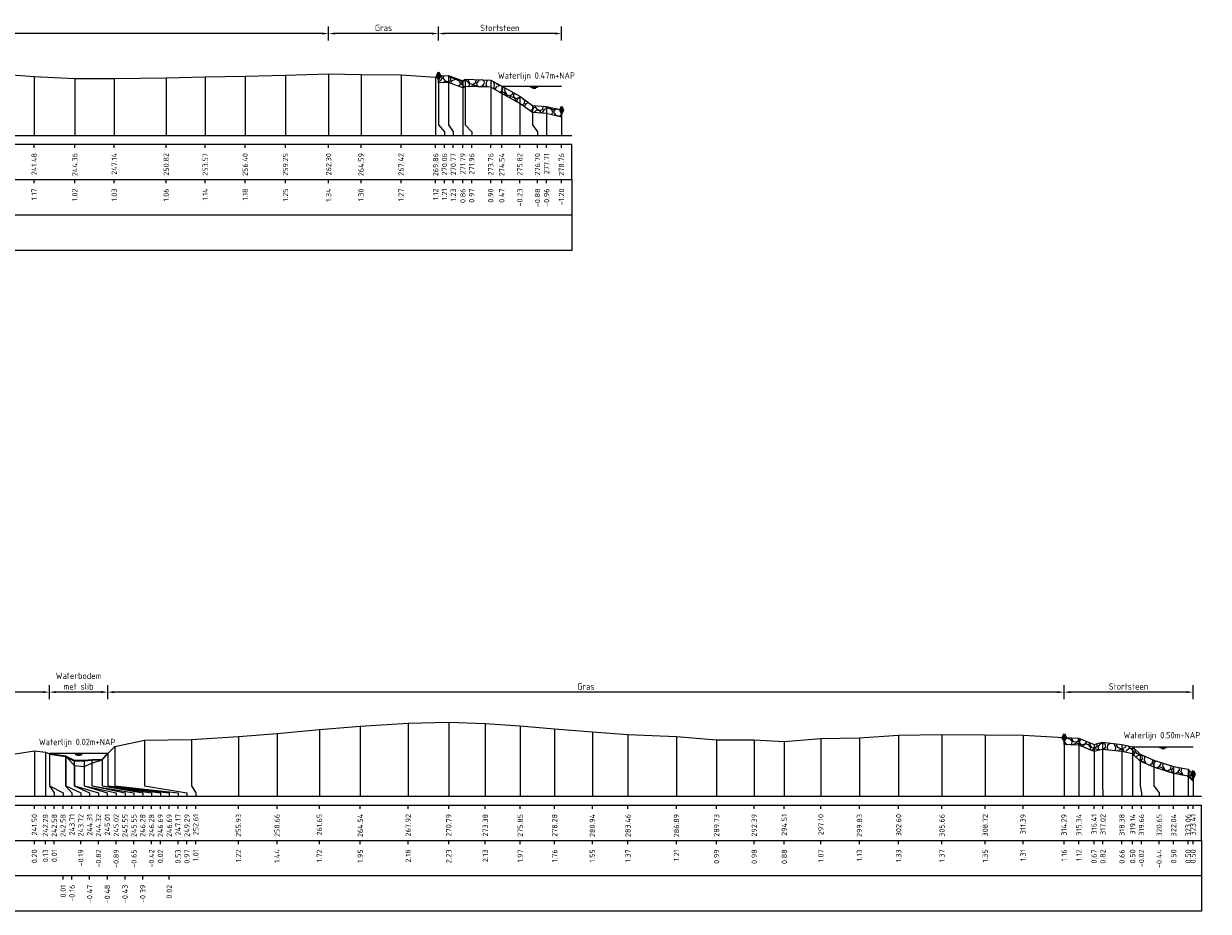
# Model space of a CAD drawing. Header units: metres. Extents: x 132725 to 140175, y 414354 to 417094.
# Tile 61 of 61: x 140091 to 140175, y 416986 to 417049. Entities that reach past the tile are written whole.
import ezdxf
from ezdxf.enums import TextEntityAlignment as Align

# ---------------------------------------------------------------- set-up
doc = ezdxf.new("R2010")
doc.units = ezdxf.units.M
doc.header["$PDMODE"] = 35
doc.header["$PDSIZE"] = 0.075
doc.layers.get('Defpoints').update_dxf_attribs({"true_color": 0x806000})
for name, color, linetype, lineweight in [('B-ME-GW-MAAIVELD-GD', 8, 'GW-MAAIVELD', 25), ('B-ME-VH-KANT ASFALT-SD', 7, 'Continuous', 25), ('B-ME-VH-VERHARDING_BESTORTING-A', 252, 'Continuous', 18), ('X-ME-AL-PROFIEL_BOVENKANT SLIB-GD', 42, 'Continuous', 35), ('X-XX-AL-DETAIL1-M', 7, 'Continuous', 18), ('X-XX-AL-GEBRUIKTE XREFS-GD', 7, 'Continuous', 35), ('X-XX-AL-NAP-T18', 7, 'Continuous', 18)]:
    doc.layers.add(name, color=color, linetype=linetype, lineweight=lineweight)
for name, color, linetype in [('X-ME-AL-PROFIEL_STORTSTEEN-GD', 7, 'Continuous'), ('X-ME-AL-PROFIEL_WATERLIJN-GD', 150, 'Continuous'), ('X-ME-AL-PROFIELRASTER-S', 7, 'Continuous')]:
    doc.layers.add(name, color=color, linetype=linetype)
doc.styles.add('NLCS-ISO-ANNOTATIEF-T18', font='NLCS-ISO.ttf', dxfattribs={"height": 1.8})
doc.styles.add('NLCS-ISO-ANNOTATIVE-T18', font='NLCS-ISO.ttf', dxfattribs={"height": 1.8})
doc.linetypes.add('GW-MAAIVELD', pattern='A,12,[40,NLCS.SHX,S=1,R=0,X=0,Y=-0.5],12', length=24)
doc.dimstyles.new('NLCS-ANNOTATIEF-T18-PIJL_L2_H0', dxfattribs={"dimtxt": 2.5, "dimasz": 1.8, "dimexe": 2, "dimexo": 2, "dimgap": 0.7, "dimtad": 1, "dimzin": 0, "dimdsep": 46, "dimtxsty": 'NLCS-ISO-ANNOTATIEF-T18', "dimcen": 0, "dimdle": 2, "dimclrd": 256, "dimclre": 256, "dimclrt": 10, "dimaunit": 2, "dimadec": 0, "dimazin": 0, "dimtfac": 1, "dimtdec": 3, "dimtofl": 0, "dimtmove": 0, "dimatfit": 3, "dimfxl": 2, "dimfxlon": 1, "dimtfillclr": 256, "dimtolj": 1, "dimtzin": 0, "dimlwd": -1, "dimlwe": -1, "dimarcsym": 0})

# ---------------------------------------------------------------- blocks, each defined once
blk = doc.blocks.new('SAL-PROFIELRASTER_BALK_EIND1-D')
at = {"color": 0, "linetype": 'ByBlock', "lineweight": -2}
blk.add_line((1, -12.5), (1, -2.5), dxfattribs=at)
at = {"color": 0, "linetype": 'ByBlock', "lineweight": -2, "flags": 128}
for points in [[(0, 0), (1, 0)], [(0, -2.5), (1, -2.5)], [(0, -12.5), (1, -12.5)]]:
    blk.add_lwpolyline(points, dxfattribs=at)
blk = doc.blocks.new('SAL-PROFIELRASTER_BALK_EIND2-D')
at = {"color": 0, "linetype": 'ByBlock', "lineweight": -2}
for p, q in [((1, -2.5), (1, -12.5)), ((1, -12.5), (0, -12.5))]:
    blk.add_line(p, q, dxfattribs=at)
blk = doc.blocks.new('SAL-PROFIELRASTER_BALK_DATA-D')
at = {"color": 0, "linetype": 'ByBlock', "lineweight": -2}
blk.add_lwpolyline([(0, -3.5), (0, -2.5)], dxfattribs=at)
at = {"color": 0, "linetype": 'ByBlock', "lineweight": -2, "style": 'NLCS-ISO-ANNOTATIVE-T18'}
blk.add_attdef('GETAL', text='', height=1.5, rotation=90, dxfattribs=at).set_placement((0.75, -5), align=Align.RIGHT)
blk = doc.blocks.new('SAL-PROFIELRASTER_AANHAAL-D')
at = {"color": 9, "linetype": 'ByBlock', "lineweight": -2, "flags": 128}
blk.add_lwpolyline([(0, 1), (0, 0)], dxfattribs=at)
blk = doc.blocks.new('SAL-PROFIELRASTER_AANHAAL_STAGGER-D')
at = {"color": 9, "linetype": 'ByBlock', "lineweight": -2, "flags": 128}
for points in [[(0, 0), (0, -0.25)], [(0, -0.25), (1, -0.75)], [(1, -0.75), (1, -1)]]:
    blk.add_lwpolyline(points, dxfattribs=at)
blk = doc.blocks.new('*D134')
at = {"layer": 'Defpoints', "color": 0, "transparency": 16777216}
for p in [(140120.187, 417047.902), (140120.187, 417044.915), (140128.888, 417044.173)]:
    blk.add_point(p, dxfattribs=at)
at = {"layer": 'X-XX-AL-DETAIL1-M', "transparency": 16777216}
for p, q in [((140120.187, 417047.402), (140120.187, 417048.402)), ((140128.438, 417047.902), (140120.637, 417047.902)), ((140128.888, 417047.402), (140128.888, 417048.402))]:
    blk.add_line(p, q, dxfattribs=at)
for points in [[(140120.637, 417047.977), (140120.637, 417047.827), (140120.187, 417047.902)], [(140128.438, 417047.977), (140128.438, 417047.827), (140128.888, 417047.902)]]:
    blk.add_solid(points, dxfattribs=at)
at = {"layer": 'X-XX-AL-DETAIL1-M', "color": 10, "transparency": 16777216, "insert": (140124.537, 417048.302), "char_height": 0.45, "attachment_point": 5, "style": 'NLCS-ISO-ANNOTATIEF-T18'}
blk.add_mtext('\\A1;Stortsteen', dxfattribs=at)
blk = doc.blocks.new('*D135')
at = {"layer": 'Defpoints', "color": 0, "transparency": 16777216}
for p in [(140112.424, 417047.902), (140112.424, 417045.047), (140120.187, 417044.915)]:
    blk.add_point(p, dxfattribs=at)
at = {"layer": 'X-XX-AL-DETAIL1-M', "transparency": 16777216}
for p, q in [((140112.424, 417047.402), (140112.424, 417048.402)), ((140119.737, 417047.902), (140112.874, 417047.902)), ((140120.187, 417047.402), (140120.187, 417048.402))]:
    blk.add_line(p, q, dxfattribs=at)
for points in [[(140112.874, 417047.977), (140112.874, 417047.827), (140112.424, 417047.902)], [(140119.737, 417047.977), (140119.737, 417047.827), (140120.187, 417047.902)]]:
    blk.add_solid(points, dxfattribs=at)
at = {"layer": 'X-XX-AL-DETAIL1-M', "color": 10, "transparency": 16777216, "insert": (140116.306, 417048.302), "char_height": 0.45, "attachment_point": 5, "style": 'NLCS-ISO-ANNOTATIEF-T18'}
blk.add_mtext('\\A1;Gras', dxfattribs=at)
blk = doc.blocks.new('*D136')
at = {"layer": 'Defpoints', "color": 0, "transparency": 16777216}
for p in [(140052.085, 417047.902), (140052.085, 417044.554), (140112.424, 417045.047)]:
    blk.add_point(p, dxfattribs=at)
at = {"layer": 'X-XX-AL-DETAIL1-M', "transparency": 16777216}
for p, q in [((140052.085, 417047.402), (140052.085, 417048.402)), ((140111.974, 417047.902), (140052.535, 417047.902)), ((140112.424, 417047.402), (140112.424, 417048.402))]:
    blk.add_line(p, q, dxfattribs=at)
for points in [[(140052.535, 417047.977), (140052.535, 417047.827), (140052.085, 417047.902)], [(140111.974, 417047.977), (140111.974, 417047.827), (140112.424, 417047.902)]]:
    blk.add_solid(points, dxfattribs=at)
at = {"layer": 'X-XX-AL-DETAIL1-M', "color": 10, "transparency": 16777216, "insert": (140082.255, 417048.302), "char_height": 0.45, "attachment_point": 5, "style": 'NLCS-ISO-ANNOTATIEF-T18'}
blk.add_mtext('\\A1;Akker', dxfattribs=at)
blk = doc.blocks.new('SVH-KANT STORTSTEEN DWP-SOD')
at = {"flags": 128}
blk.add_lwpolyline([(-0.25, 0), (0.25, 0)], dxfattribs=at)
at = {"layer": 'X-XX-AL-GEBRUIKTE XREFS-GD', "flags": 128}
for points in [[(0, 0.5), (-0.25, 0)], [(-0.25, 0), (0, -0.5)], [(0, -0.5), (0, 0.5)], [(0, 0.5), (0.25, 0)], [(0.25, 0), (0, -0.5)]]:
    blk.add_lwpolyline(points, dxfattribs=at)
blk = doc.blocks.new('*D145')
at = {"layer": 'Defpoints', "color": 0, "transparency": 16777216}
for p in [(140092.685, 417001.373), (140092.685, 416997.027), (140096.815, 416997.027)]:
    blk.add_point(p, dxfattribs=at)
at = {"layer": 'X-XX-AL-DETAIL1-M', "transparency": 16777216}
for p, q in [((140092.685, 417000.873), (140092.685, 417001.873)), ((140096.815, 417000.873), (140096.815, 417001.873)), ((140096.365, 417001.373), (140093.135, 417001.373))]:
    blk.add_line(p, q, dxfattribs=at)
for points in [[(140093.135, 417001.448), (140093.135, 417001.298), (140092.685, 417001.373)], [(140096.365, 417001.448), (140096.365, 417001.298), (140096.815, 417001.373)]]:
    blk.add_solid(points, dxfattribs=at)
at = {"layer": 'X-XX-AL-DETAIL1-M', "color": 10, "transparency": 16777216, "insert": (140094.75, 417002.148), "char_height": 0.45, "attachment_point": 5, "style": 'NLCS-ISO-ANNOTATIEF-T18'}
blk.add_mtext('\\A1;Waterbodem\\Pmet slib', dxfattribs=at)
blk = doc.blocks.new('*D146')
at = {"layer": 'Defpoints', "color": 0, "transparency": 16777216}
for p in [(140164.418, 417001.373), (140164.418, 416998.172), (140173.538, 416995.572)]:
    blk.add_point(p, dxfattribs=at)
at = {"layer": 'X-XX-AL-DETAIL1-M', "transparency": 16777216}
for p, q in [((140164.418, 417000.873), (140164.418, 417001.873)), ((140173.538, 417000.873), (140173.538, 417001.873)), ((140173.088, 417001.373), (140164.868, 417001.373))]:
    blk.add_line(p, q, dxfattribs=at)
for points in [[(140164.868, 417001.448), (140164.868, 417001.298), (140164.418, 417001.373)], [(140173.088, 417001.448), (140173.088, 417001.298), (140173.538, 417001.373)]]:
    blk.add_solid(points, dxfattribs=at)
at = {"layer": 'X-XX-AL-DETAIL1-M', "color": 10, "transparency": 16777216, "insert": (140168.978, 417001.773), "char_height": 0.45, "attachment_point": 5, "style": 'NLCS-ISO-ANNOTATIEF-T18'}
blk.add_mtext('\\A1;Stortsteen', dxfattribs=at)
blk = doc.blocks.new('*D147')
at = {"layer": 'Defpoints', "color": 0, "transparency": 16777216}
for p in [(140096.815, 417001.373), (140164.418, 416998.172), (140096.815, 416997.027)]:
    blk.add_point(p, dxfattribs=at)
at = {"layer": 'X-XX-AL-DETAIL1-M', "transparency": 16777216}
for p, q in [((140096.815, 417000.873), (140096.815, 417001.873)), ((140164.418, 417000.873), (140164.418, 417001.873)), ((140163.968, 417001.373), (140097.265, 417001.373))]:
    blk.add_line(p, q, dxfattribs=at)
for points in [[(140097.265, 417001.448), (140097.265, 417001.298), (140096.815, 417001.373)], [(140163.968, 417001.448), (140163.968, 417001.298), (140164.418, 417001.373)]]:
    blk.add_solid(points, dxfattribs=at)
at = {"layer": 'X-XX-AL-DETAIL1-M', "color": 10, "transparency": 16777216, "insert": (140130.617, 417001.773), "char_height": 0.45, "attachment_point": 5, "style": 'NLCS-ISO-ANNOTATIEF-T18'}
blk.add_mtext('\\A1;Gras', dxfattribs=at)
blk = doc.blocks.new('*D148')
at = {"layer": 'Defpoints', "color": 0, "transparency": 16777216}
for p in [(140072.677, 417001.373), (140072.677, 416997.027), (140092.685, 416997.027)]:
    blk.add_point(p, dxfattribs=at)
at = {"layer": 'X-XX-AL-DETAIL1-M', "transparency": 16777216}
for p, q in [((140072.677, 417000.873), (140072.677, 417001.873)), ((140092.685, 417000.873), (140092.685, 417001.873)), ((140092.235, 417001.373), (140073.127, 417001.373))]:
    blk.add_line(p, q, dxfattribs=at)
for points in [[(140073.127, 417001.448), (140073.127, 417001.298), (140072.677, 417001.373)], [(140092.235, 417001.448), (140092.235, 417001.298), (140092.685, 417001.373)]]:
    blk.add_solid(points, dxfattribs=at)
at = {"layer": 'X-XX-AL-DETAIL1-M', "color": 10, "transparency": 16777216, "insert": (140082.681, 417001.773), "char_height": 0.45, "attachment_point": 5, "style": 'NLCS-ISO-ANNOTATIEF-T18'}
blk.add_mtext('\\A1;Gras', dxfattribs=at)

msp = doc.modelspace()

# ---------------------------------------------------------------- hatches: boundary and pattern name
at = {"layer": 'B-ME-VH-VERHARDING_BESTORTING-A'}
h = msp.add_hatch(dxfattribs=at)
h.set_pattern_fill('AVH-BESTORTING_01', color=256, scale=0.1, pattern_type=2)
h.set_pattern_definition([(342.74206, (140157.5003, 416847.3743), (0.539798, 0.977389), [0.27272, -1.09194]), (17.25794, (140156.45755, 416847.69825), (0.5398037, 0.9773993), [0.27272, -1.65719]), (61.0888, (140156.718, 416847.7792), (-1.303186, 0.404857), [0.22313, -0.89341]), (118.9112, (140157.5892, 416846.5922), (-0.5398012, -0.977414), [0.22313, -1.35591]), (162.74206, (140156.718, 416848.1698), (-0.539798, -0.977389), [0.27272, -1.09194]), (197.25794, (140156.45755, 416848.2507), (-0.5398037, -0.9773993), [0.27272, -1.65719]), (241.0888, (140156.1971, 416848.17), (1.303186, -0.404857), [0.22313, -0.89341]), (298.9112, (140156.6291, 416848.9519), (0.5398012, 0.977414), [0.22313, -1.35591]), (342.74206, (140154.8605, 416848.7971), (-0.763385, 1.382236), [0.24341, -1.12122]), (40.85185, (140153.47355, 416845.79266), (0.53980236, 0.97739855), [0.24469, -3.61913]), (84.58698, (140155.27802, 416848.8849), (-0.2235911, 2.3596451), [0.29716, -3.05481]), (118.9112, (140156.6091, 416848.7745), (-1.303208, 0.4048567), [0.29575, -1.28331]), (162.74206, (140155.1631, 416849.4396), (0.763385, -1.382236), [0.24484, -1.11975]), (40.85185, (140153.1252, 416846.42044), (0.53980236, 0.97739855), [0.24409, -3.61972]), (84.58698, (140154.71664, 416849.0575), (-0.5398004, -0.9774069), [0.29647, -3.05553]), (298.9112, (140154.7166, 416849.0575), (1.303208, -0.4048567), [0.29753, -1.28153]), (26.66898, (140152.2618, 416846.95916), (-1.84299603, -0.5725531), [0.18275, -4.54613]), (84.58698, (140155.34767, 416849.56816), (-0.5398004, -0.9774069), [0.18319, -3.16878]), (131.76242, (140153.83817, 416852.51504), (-2.0666041, 1.7871012), [0.24466, -4.00428]), (162.742, (140152.2794, 416847.4057), (-0.539799, -0.977389), [0.19694, -1.16769]), (26.66898, (140151.92783, 416847.382), (-1.84299603, -0.5725531), [0.18297, -4.54591]), (84.58698, (140154.8315, 416849.7093), (-0.5398004, -0.9774069), [0.20094, -3.15103]), (131.76242, (140153.44452, 416852.31716), (-2.0666041, 1.7871012), [0.20994, -4.039]), (342.742, (140154.9713, 416849.5527), (0.539799, 0.977389), [0.22313, -1.1415]), (50.24156, (140155.2072, 416847.63519), (0.53978968, 0.97739007), [0.21713, -6.88472]), (95.41302, (140155.34605, 416847.8021), (-0.7633873, 1.3822403), [0.19056, -2.17966]), (150.93884, (140152.49811, 416851.16113), (-1.303193, 0.40485775), [0.17556, -5.17047]), (197.25794, (140155.1746, 416848.0771), (1.303191, -0.4048543), [0.22316, -1.70672]), (50.24156, (140154.81352, 416847.833), (0.53978968, 0.97739007), [0.23138, -6.87047]), (95.41302, (140154.8299, 416847.66025), (-0.7633873, 1.3822403), [0.17353, -2.19669]), (150.93884, (140152.16414, 416850.73832), (-1.303193, 0.40485775), [0.18788, -5.15816]), (17.25794, (140154.9941, 416847.569), (-1.303191, 0.4048543), [0.22313, -1.70675])])
h.paths.add_polyline_path([(140120.187, 417044.915), (140120.898, 417044.935), (140121.916, 417044.564), (140122.087, 417044.67), (140123.888, 417044.604), (140124.667, 417044.173), (140125.944, 417043.471), (140126.831, 417042.821), (140127.838, 417042.745), (140128.888, 417042.505), (140128.888, 417042.005), (140127.838, 417042.245), (140126.831, 417042.321), (140125.944, 417042.971), (140124.667, 417043.673), (140123.888, 417044.104), (140122.087, 417044.17), (140121.916, 417044.064), (140120.898, 417044.435), (140120.187, 417044.415)])
h = msp.add_hatch(dxfattribs=at)
h.set_pattern_fill('AVH-BESTORTING_01', color=256, scale=0.1, pattern_type=2)
h.set_pattern_definition([(342.7421, (140157.5003, 416870.2414), (0.539798, 0.977389), [0.27272, -1.09194]), (17.25794, (140156.45755, 416870.5654), (0.5398037, 0.9773993), [0.27272, -1.65719]), (61.0888, (140156.718, 416870.6463), (-1.303186, 0.404857), [0.22313, -0.89341]), (118.9112, (140157.5892, 416869.4593), (-0.539801, -0.977414), [0.22313, -1.35591]), (162.7421, (140156.718, 416871.0369), (-0.539798, -0.977389), [0.27272, -1.09194]), (197.25794, (140156.45755, 416871.1178), (-0.5398037, -0.9773993), [0.27272, -1.65719]), (241.0888, (140156.1971, 416871.0371), (1.303186, -0.404857), [0.22313, -0.89341]), (298.9112, (140156.6291, 416871.819), (0.539801, 0.977414), [0.22313, -1.35591]), (342.7421, (140154.8605, 416871.6642), (-0.763385, 1.382236), [0.24341, -1.12122]), (40.85185, (140153.47355, 416868.6598), (0.5398024, 0.9773985), [0.24469, -3.61913]), (84.587, (140155.27802, 416871.75204), (-0.2235911, 2.359645), [0.29716, -3.05481]), (118.9112, (140156.6091, 416871.6416), (-1.303208, 0.404857), [0.29575, -1.28331]), (162.7421, (140155.1631, 416872.3068), (0.763385, -1.382236), [0.24484, -1.11975]), (40.85185, (140153.1252, 416869.28757), (0.5398024, 0.9773985), [0.24409, -3.61972]), (84.587, (140154.71664, 416871.92463), (-0.5398004, -0.9774069), [0.29647, -3.05553]), (298.9112, (140154.7166, 416871.9246), (1.303208, -0.404857), [0.29753, -1.28153]), (26.66898, (140152.2618, 416869.8263), (-1.842996, -0.5725531), [0.18275, -4.54613]), (84.587, (140155.34767, 416872.4353), (-0.5398004, -0.9774069), [0.18319, -3.16878]), (131.76242, (140153.83817, 416875.38217), (-2.0666041, 1.7871012), [0.24466, -4.00428]), (162.742, (140152.2794, 416870.2728), (-0.539799, -0.977389), [0.19694, -1.16769]), (26.66898, (140151.92783, 416870.24913), (-1.842996, -0.5725531), [0.18297, -4.54591]), (84.587, (140154.8315, 416872.5764), (-0.5398004, -0.9774069), [0.20094, -3.15103]), (131.76242, (140153.44452, 416875.1843), (-2.0666041, 1.7871012), [0.20994, -4.039]), (342.742, (140154.9713, 416872.4198), (0.539799, 0.977389), [0.22313, -1.1415]), (50.24156, (140155.2072, 416870.50232), (0.53978968, 0.97739007), [0.21713, -6.88472]), (95.413, (140155.34605, 416870.6692), (-0.7633873, 1.3822403), [0.19056, -2.17966]), (150.93884, (140152.49811, 416874.02826), (-1.303193, 0.40485775), [0.17556, -5.17047]), (197.25794, (140155.1746, 416870.9442), (1.303191, -0.4048543), [0.22316, -1.70672]), (50.24156, (140154.81352, 416870.70013), (0.53978968, 0.97739007), [0.23138, -6.87047]), (95.413, (140154.8299, 416870.5274), (-0.7633873, 1.3822403), [0.17353, -2.19669]), (150.93884, (140152.16414, 416873.60545), (-1.303193, 0.40485775), [0.18788, -5.15816]), (17.25794, (140154.9941, 416870.4361), (-1.303191, 0.4048543), [0.22313, -1.70675])])
h.paths.add_polyline_path([(140164.418, 416998.172), (140165.464, 416998.129), (140166.541, 416997.678), (140167.146, 416997.827), (140168.509, 416997.667), (140169.27, 416997.51), (140169.791, 416996.992), (140170.774, 416996.571), (140172.168, 416996.122), (140173.188, 416995.922), (140173.538, 416995.572), (140173.538, 416995.072), (140173.188, 416995.422), (140172.168, 416995.622), (140170.774, 416996.071), (140169.791, 416996.492), (140169.27, 416997.01), (140168.509, 416997.167), (140167.146, 416997.327), (140166.541, 416997.178), (140165.464, 416997.629), (140164.418, 416997.672)])

# ---------------------------------------------------------------- linework, layer by layer
at = {"layer": 'B-ME-GW-MAAIVELD-GD', "ltscale": 0.1, "flags": 128}
for points in [[(139850.128, 417044.734), (139851.878, 417044.598), (139854.304, 417044.463), (139856.3, 417044.343), (139857.577, 417044.03), (139857.879, 417043.764), (139858.322, 417043.279), (139858.903, 417043.13), (139859.504, 417043.353), (139859.884, 417043.736), (139860.537, 417044.285), (139862.859, 417044.319), (139865.355, 417044.361), (139868.051, 417044.374), (139870.854, 417044.352), (139874.138, 417044.373), (139876.977, 417044.371), (139879.678, 417044.366), (139882.446, 417044.311), (139885.648, 417044.145), (139886.884, 417043.715), (139887.534, 417043.305), (139888.225, 417043.241), (139889.177, 417043.29), (139889.75, 417043.758), (139890.548, 417043.96), (139891.869, 417044.146), (139893.659, 417044.227), (139895.895, 417044.286), (139899.003, 417044.306), (139902.357, 417044.324), (139905.385, 417044.32), (139908.365, 417044.339), (139911.57, 417044.308), (139914.55, 417044.247), (139917.695, 417044.069), (139919.243, 417043.909), (139920.776, 417044.107), (139923.155, 417044.216), (139926.342, 417044.264), (139930.145, 417044.255), (139933.551, 417044.269), (139936.799, 417044.279), (139940.2, 417044.27), (139943.513, 417044.224), (139946.714, 417044.212), (139950.363, 417044.068), (139952.707, 417044.101), (139954.977, 417044.246), (139957.842, 417044.259), (139961.015, 417044.283), (139964.727, 417044.332), (139967.867, 417044.294), (139971.253, 417044.27), (139974.515, 417044.247), (139977.935, 417044.187), (139981.321, 417044.068), (139983.221, 417043.911), (139985.465, 417044.087), (139988.624, 417044.183), (139991.683, 417044.246), (139995.131, 417044.262), (139998.564, 417044.252), (140001.716, 417044.244), (140005.296, 417044.272), (140008.733, 417044.275), (140011.588, 417044.181), (140013.903, 417044.084), (140016.204, 417044.002), (140019.012, 417044.179), (140022.393, 417044.254), (140025.554, 417044.329), (140028.696, 417044.326), (140031.754, 417044.331), (140034.671, 417044.309), (140038.41, 417044.304), (140041.382, 417044.271), (140044.286, 417043.751), (140045.184, 417043.164), (140046.658, 417043.042), (140047.999, 417042.978), (140049.57, 417042.944), (140050.595, 417043.175), (140051.125, 417043.729), (140052.085, 417044.554), (140055.056, 417044.705), (140057.644, 417044.767), (140060.278, 417044.917), (140062.766, 417045.073), (140065.279, 417045.29), (140067.607, 417045.478), (140070.04, 417045.687), (140072.684, 417045.897), (140074.947, 417045.955), (140077.279, 417045.952), (140079.651, 417045.839), (140082.791, 417045.605), (140085.751, 417045.314), (140088.435, 417045.107), (140091.608, 417044.878), (140094.485, 417044.727), (140097.272, 417044.731), (140100.945, 417044.763), (140103.699, 417044.84), (140106.531, 417044.884), (140109.379, 417044.951), (140112.424, 417045.047), (140114.719, 417045.001), (140117.545, 417044.976), (140119.992, 417044.828), (140120.187, 417044.915), (140120.898, 417044.935), (140121.916, 417044.564), (140122.087, 417044.67), (140123.888, 417044.604), (140124.667, 417044.173), (140125.944, 417043.471), (140126.831, 417042.821), (140127.838, 417042.745), (140128.888, 417042.505)], [(139850.128, 416997.882), (139852.811, 416997.821), (139855.563, 416997.606), (139856.094, 416997.512), (139856.745, 416997.043), (139856.83, 416996.601), (139857.294, 416996.428), (139857.916, 416996.446), (139858.292, 416997.054), (139859.112, 416997.585), (139862.296, 416997.632), (139865.455, 416997.647), (139868.511, 416997.69), (139872.088, 416997.705), (139875.804, 416997.671), (139878.961, 416997.648), (139881.857, 416997.694), (139885.567, 416997.587), (139888.727, 416997.538), (139892.791, 416997.548), (139896.178, 416997.497), (139899.817, 416997.566), (139903.502, 416997.629), (139907.22, 416997.612), (139908.587, 416997.497), (139909.774, 416997.642), (139913.254, 416997.69), (139916.926, 416997.689), (139920.411, 416997.731), (139924.036, 416997.769), (139927.547, 416997.678), (139931.097, 416997.759), (139934.988, 416997.698), (139938.923, 416997.72), (139942.019, 416997.744), (139945.43, 416997.603), (139946.978, 416997.475), (139947.911, 416997.221), (139948.081, 416997.028), (139948.479, 416996.516), (139948.885, 416996.364), (139949.422, 416996.43), (139949.994, 416996.646), (139950.217, 416997.057), (139950.814, 416997.399), (139952.161, 416997.614), (139955.521, 416997.698), (139959, 416997.687), (139962.507, 416997.714), (139965.702, 416997.641), (139967.002, 416997.435), (139968.251, 416997.608), (139971.622, 416997.734), (139974.847, 416997.69), (139978.256, 416997.671), (139981.697, 416997.668), (139985.115, 416997.73), (139988.216, 416997.726), (139991.414, 416997.674), (139992.556, 416997.357), (139993.628, 416997.629), (139996.568, 416997.71), (139999.875, 416997.692), (140002.55, 416997.655), (140005.068, 416997.609), (140007.218, 416997.448), (140009.405, 416997.268), (140009.752, 416997.046), (140010.134, 416996.576), (140010.655, 416996.472), (140011.179, 416996.585), (140011.447, 416997.025), (140011.974, 416997.376), (140012.825, 416997.639), (140015.895, 416997.66), (140019.214, 416997.793), (140021.806, 416997.764), (140025.105, 416997.619), (140027.751, 416997.545), (140030.827, 416997.643), (140034.018, 416997.686), (140036.927, 416997.663), (140039.422, 416997.69), (140041.94, 416997.484), (140044.935, 416997.494), (140047.258, 416997.694), (140050.333, 416997.694), (140053.549, 416997.729), (140055.866, 416997.571), (140058.965, 416997.618), (140061.898, 416997.675), (140065.078, 416997.71), (140067.716, 416997.722), (140069.878, 416997.517), (140070.794, 416997.243), (140071.078, 416997.021), (140071.402, 416996.606), (140071.914, 416996.573), (140072.392, 416996.653), (140072.677, 416997.038), (140072.933, 416997.227), (140075.772, 416997.438), (140077.694, 416997.653), (140080.559, 416997.726), (140083.306, 416997.731), (140085.673, 416997.735), (140087.611, 416997.489), (140089.098, 416997.131), (140090.131, 416996.986), (140091.626, 416997.214), (140092.408, 416997.138), (140092.705, 416997.019), (140093.85, 416996.821), (140094.451, 416996.195), (140095.148, 416996.118), (140095.679, 416996.362), (140096.41, 416996.591), (140096.815, 416997.027), (140097.302, 416997.538), (140099.419, 416997.986), (140102.74, 416998.02), (140106.055, 416998.236), (140108.787, 416998.455), (140111.777, 416998.727), (140114.668, 416998.961), (140118.053, 416999.19), (140120.918, 416999.245), (140123.504, 416999.145), (140125.974, 416998.981), (140128.406, 416998.767), (140131.072, 416998.558), (140133.591, 416998.378), (140137.018, 416998.225), (140139.855, 416998.003), (140142.518, 416997.992), (140144.642, 416997.893), (140147.227, 416998.085), (140149.955, 416998.143), (140152.726, 416998.337), (140155.789, 416998.382), (140158.85, 416998.364), (140161.52, 416998.319), (140164.418, 416998.172), (140165.464, 416998.129), (140166.541, 416997.678), (140167.146, 416997.827), (140168.509, 416997.667), (140169.27, 416997.51), (140169.791, 416996.992), (140170.774, 416996.571), (140172.168, 416996.122), (140173.188, 416995.922), (140173.538, 416995.572)]]:
    msp.add_lwpolyline(points, dxfattribs=at)
at = {"layer": 'X-ME-AL-PROFIEL_BOVENKANT SLIB-GD'}
msp.add_lwpolyline([(140092.705, 416997.019), (140093.835, 416996.848), (140094.437, 416996.544), (140095.142, 416996.531), (140095.68, 416996.584), (140096.413, 416996.621), (140096.815, 416997.027)], dxfattribs=at)
at = {"layer": 'X-ME-AL-PROFIEL_STORTSTEEN-GD'}
for points in [[(140120.187, 417044.915), (140120.898, 417044.935), (140121.916, 417044.564), (140122.087, 417044.67), (140123.888, 417044.604), (140124.667, 417044.173), (140125.944, 417043.471), (140126.831, 417042.821), (140127.838, 417042.745), (140128.888, 417042.505), (140128.888, 417042.005), (140127.838, 417042.245), (140126.831, 417042.321), (140125.944, 417042.971), (140124.667, 417043.673), (140123.888, 417044.104), (140122.087, 417044.17), (140121.916, 417044.064), (140120.898, 417044.435), (140120.187, 417044.415)], [(140164.418, 416998.172), (140165.464, 416998.129), (140166.541, 416997.678), (140167.146, 416997.827), (140168.509, 416997.667), (140169.27, 416997.51), (140169.791, 416996.992), (140170.774, 416996.571), (140172.168, 416996.122), (140173.188, 416995.922), (140173.538, 416995.572), (140173.538, 416995.072), (140173.188, 416995.422), (140172.168, 416995.622), (140170.774, 416996.071), (140169.791, 416996.492), (140169.27, 416997.01), (140168.509, 416997.167), (140167.146, 416997.327), (140166.541, 416997.178), (140165.464, 416997.629), (140164.418, 416997.672)]]:
    msp.add_lwpolyline(points, close=True, dxfattribs=at)
at = {"layer": 'X-ME-AL-PROFIEL_WATERLIJN-GD'}
for points in [[(140124.667, 417044.173), (140128.888, 417044.173)], [(140126.711, 417044.111), (140127.211, 417044.111)], [(140126.836, 417044.052), (140127.086, 417044.052)], [(140096.815, 416997.027), (140092.685, 416997.027)], [(140094.5, 416996.965), (140095, 416996.965)], [(140094.625, 416996.906), (140094.875, 416996.906)], [(140169.27, 416997.51), (140173.538, 416997.51)], [(140171.173, 416997.448), (140171.673, 416997.448)], [(140171.298, 416997.389), (140171.548, 416997.389)]]:
    msp.add_lwpolyline(points, dxfattribs=at)

# ---------------------------------------------------------------- block references
at = {"layer": 'B-ME-VH-KANT ASFALT-SD', "xscale": 0.5, "yscale": 0.5, "zscale": 0.5}
for p in [(140120.187, 417044.915), (140128.888, 417042.505), (140164.418, 416998.172), (140173.538, 416995.572)]:
    msp.add_blockref('SVH-KANT STORTSTEEN DWP-SOD', p, dxfattribs=at)
at = {"layer": 'X-ME-AL-PROFIELRASTER-S'}
for p, yscale in [((140091.608, 417040.705), 4.173), ((140094.485, 417040.705), 4.022), ((140097.272, 417040.705), 4.026), ((140100.945, 417040.705), 4.058), ((140103.699, 417040.705), 4.135), ((140106.531, 417040.705), 4.179), ((140109.379, 417040.705), 4.246), ((140112.424, 417040.705), 4.342000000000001), ((140114.719, 417040.705), 4.296), ((140117.545, 417040.705), 4.271), ((140119.992, 417040.705), 4.123), ((140120.187, 417041.705), 3.21), ((140120.898, 417041.705), 3.23), ((140121.916, 417040.705), 3.859), ((140122.087, 417041.705), 2.965), ((140123.888, 417040.705), 3.899), ((140124.667, 417040.705), 3.468), ((140124.667, 417040.705), 3.468), ((140125.944, 417040.705), 2.766), ((140126.831, 417041.705), 1.116), ((140111.777, 416994.012), 4.715), ((140114.668, 416994.012), 4.949), ((140118.053, 416994.012), 5.178), ((140120.918, 416994.012), 5.233000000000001), ((140123.504, 416994.012), 5.133), ((140125.974, 416994.012), 4.969), ((140128.406, 416994.012), 4.755), ((140131.072, 416994.012), 4.546), ((140099.419, 416995.012), 2.974), ((140102.74, 416995.012), 3.008), ((140106.055, 416994.012), 4.224), ((140108.787, 416994.012), 4.443), ((140133.591, 416994.012), 4.366), ((140137.018, 416994.012), 4.213), ((140139.855, 416994.012), 3.991), ((140142.518, 416994.012), 3.98), ((140144.642, 416994.012), 3.881), ((140147.227, 416994.012), 4.073), ((140149.955, 416994.012), 4.131), ((140152.726, 416994.012), 4.325), ((140155.789, 416994.012), 4.37), ((140158.85, 416994.012), 4.352), ((140161.52, 416994.012), 4.307), ((140164.418, 416994.012), 4.16), ((140165.464, 416994.012), 4.117), ((140166.541, 416994.012), 3.666), ((140167.146, 416995.012), 2.815), ((140168.509, 416994.012), 3.655), ((140091.626, 416994.012), 3.202), ((140092.408, 416994.012), 3.126), ((140092.705, 416995.012), 2.007), ((140092.705, 416995.012), 2.007), ((140092.705, 416995.012), 2.007), ((140092.705, 416995.012), 2.007), ((140093.835, 416995.012), 1.836), ((140093.85, 416995.012), 1.809), ((140096.815, 416995.012), 2.015), ((140096.815, 416995.012), 2.015), ((140096.815, 416995.012), 2.015), ((140096.815, 416995.012), 2.015), ((140097.302, 416995.012), 2.526), ((140169.27, 416994.012), 3.498), ((140169.27, 416994.012), 3.498), ((140169.791, 416995.012), 1.98), ((140094.437, 416995.012), 1.532), ((140094.451, 416995.012), 1.183), ((140095.142, 416995.012), 1.519), ((140095.148, 416995.012), 1.106), ((140095.679, 416995.012), 1.35), ((140095.68, 416995.012), 1.572), ((140096.41, 416995.012), 1.579), ((140096.413, 416995.012), 1.609), ((140170.774, 416995.012), 1.559)]:
    msp.add_blockref('SAL-PROFIELRASTER_AANHAAL-D', p, dxfattribs=dict(at, yscale=yscale))
for name, p, xscale, yscale, zscale in [('SAL-PROFIELRASTER_AANHAAL-D', (140127.838, 417040.705), 0.5882352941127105, 2.03999999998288, 0.5882352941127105), ('SAL-PROFIELRASTER_AANHAAL-D', (140127.838, 417040.705), 0.5882352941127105, 2.03999999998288, 0.5882352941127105), ('SAL-PROFIELRASTER_AANHAAL-D', (140128.888, 417040.705), 0.519031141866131, 1.799999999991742, 0.519031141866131), ('SAL-PROFIELRASTER_AANHAAL-D', (140128.888, 417040.705), 0.519031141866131, 1.799999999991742, 0.519031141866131), ('SAL-PROFIELRASTER_BALK_EIND1-D', (139850.128, 417040.705), 279.5, 0.25, 277.3284274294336), ('SAL-PROFIELRASTER_BALK_EIND2-D', (139850.128, 417038.205), 279.5, 0.25, 277.3284274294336), ('SAL-PROFIELRASTER_BALK_EIND2-D', (139850.128, 417035.705), 279.5, 0.25, 277.3284274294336), ('SAL-PROFIELRASTER_AANHAAL-D', (140172.168, 416994.012), 0.5772913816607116, 2.109999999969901, 0.5772913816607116), ('SAL-PROFIELRASTER_AANHAAL-D', (140173.188, 416994.012), 0.5225718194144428, 1.909999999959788, 0.5225718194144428), ('SAL-PROFIELRASTER_AANHAAL-D', (140173.538, 416994.012), 0.4268125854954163, 1.559999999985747, 0.4268125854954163), ('SAL-PROFIELRASTER_BALK_EIND1-D', (139850.128, 416994.012), 324, 0.25, 321.2711331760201), ('SAL-PROFIELRASTER_BALK_EIND2-D', (139850.128, 416991.512), 324, 0.25, 321.2711331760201), ('SAL-PROFIELRASTER_BALK_EIND2-D', (139850.128, 416989.012), 324, 0.25, 321.2711331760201)]:
    msp.add_blockref(name, p, dxfattribs=dict(at, xscale=xscale, yscale=yscale, zscale=zscale))
for p, xscale, zscale in [((140120.187, 417041.705), 0.4299364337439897, 0.4299364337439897), ((140120.898, 417041.705), 0.3435930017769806, 0.3435930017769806), ((140122.087, 417041.705), 0.4537247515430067, 0.4537247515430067), ((140126.831, 417041.705), 0.3631157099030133, 0.3631157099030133), ((140092.705, 416995.012), 0.3274767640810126, 0.3274767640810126), ((140092.705, 416995.012), 0.9524767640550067, 0.9524767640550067), ((140092.705, 416995.012), 0.9524767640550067, 0.9524767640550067), ((140092.705, 416995.012), 0.9524767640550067, 0.9524767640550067), ((140093.835, 416995.012), 0.4477090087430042, 0.4477090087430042), ((140093.85, 416995.012), 1.058042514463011, 1.058042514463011), ((140094.437, 416995.012), 1.095554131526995, 1.095554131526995), ((140094.451, 416995.012), 1.707293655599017, 1.707293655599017), ((140095.142, 416995.012), 1.640629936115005, 1.640629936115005), ((140095.148, 416995.012), 2.260088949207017, 2.260088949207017), ((140095.679, 416995.012), 2.978730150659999, 2.978730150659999), ((140095.68, 416995.012), 2.35306068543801, 2.35306068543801), ((140096.41, 416995.012), 3.497720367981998, 3.497720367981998), ((140096.413, 416995.012), 2.87025106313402, 2.87025106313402), ((140096.815, 416995.012), 3.717757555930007, 3.717757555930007), ((140096.815, 416995.012), 4.342757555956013, 4.342757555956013), ((140096.815, 416995.012), 4.342757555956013, 4.342757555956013), ((140096.815, 416995.012), 4.342757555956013, 4.342757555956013), ((140097.302, 416995.012), 4.480871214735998, 4.480871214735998), ((140099.419, 416995.012), 2.989214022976, 2.989214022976), ((140102.74, 416995.012), 0.2929107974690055, 0.2929107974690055), ((140167.146, 416995.012), 0.01981021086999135, 0.01981021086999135), ((140169.791, 416995.012), 0.1041008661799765, 0.1041008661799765), ((140170.774, 416995.012), 0.3709573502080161, 0.3709573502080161)]:
    msp.add_blockref('SAL-PROFIELRASTER_AANHAAL_STAGGER-D', p, dxfattribs=dict(at, xscale=xscale, zscale=zscale))
at = {"layer": 'X-ME-AL-PROFIELRASTER-S', "xscale": 0.25, "yscale": 0.25, "zscale": 0.25}
for p, values in [((140091.608, 417040.705), {'GETAL': '241.48'}), ((140094.485, 417040.705), {'GETAL': '244.36'}), ((140097.272, 417040.705), {'GETAL': '247.14'}), ((140100.945, 417040.705), {'GETAL': '250.82'}), ((140103.699, 417040.705), {'GETAL': '253.57'}), ((140106.531, 417040.705), {'GETAL': '256.40'}), ((140109.379, 417040.705), {'GETAL': '259.25'}), ((140112.424, 417040.705), {'GETAL': '262.30'}), ((140114.719, 417040.705), {'GETAL': '264.59'}), ((140117.545, 417040.705), {'GETAL': '267.42'}), ((140119.992, 417040.705), {'GETAL': '269.86'}), ((140120.617, 417040.705), {'GETAL': '270.06'}), ((140121.242, 417040.705), {'GETAL': '270.77'}), ((140121.916, 417040.705), {'GETAL': '271.79'}), ((140122.541, 417040.705), {'GETAL': '271.96'}), ((140123.888, 417040.705), {'GETAL': '273.76'}), ((140124.667, 417040.705), {'GETAL': '274.54'}), ((140124.667, 417040.705), {'GETAL': '274.54'}), ((140125.944, 417040.705), {'GETAL': '275.82'}), ((140127.194, 417040.705), {'GETAL': '276.70'}), ((140127.838, 417040.705), {'GETAL': '277.71'}), ((140128.888, 417040.705), {'GETAL': '278.76'}), ((140091.608, 417038.205), {'GETAL': '1.17'}), ((140094.485, 417038.205), {'GETAL': '1.02'}), ((140097.272, 417038.205), {'GETAL': '1.03'}), ((140100.945, 417038.205), {'GETAL': '1.06'}), ((140103.699, 417038.205), {'GETAL': '1.14'}), ((140106.531, 417038.205), {'GETAL': '1.18'}), ((140109.379, 417038.205), {'GETAL': '1.25'}), ((140112.424, 417038.205), {'GETAL': '1.34'}), ((140114.719, 417038.205), {'GETAL': '1.30'}), ((140117.545, 417038.205), {'GETAL': '1.27'}), ((140119.992, 417038.205), {'GETAL': '1.12'}), ((140120.617, 417038.205), {'GETAL': '1.21'}), ((140121.242, 417038.205), {'GETAL': '1.23'}), ((140121.916, 417038.205), {'GETAL': '0.86'}), ((140122.541, 417038.205), {'GETAL': '0.97'}), ((140123.888, 417038.205), {'GETAL': '0.90'}), ((140124.667, 417038.205), {'GETAL': '0.47'}), ((140125.944, 417038.205), {'GETAL': '-0.23'}), ((140127.194, 417038.205), {'GETAL': '-0.88'}), ((140127.838, 417038.205), {'GETAL': '-0.96'}), ((140128.888, 417038.205), {'GETAL': '-1.20'}), ((140091.626, 416994.012), {'GETAL': '241.50'}), ((140092.408, 416994.012), {'GETAL': '242.28'}), ((140093.033, 416994.012), {'GETAL': '242.58'}), ((140093.658, 416994.012), {'GETAL': '242.58'}), ((140093.658, 416994.012), {'GETAL': '242.58'}), ((140093.658, 416994.012), {'GETAL': '242.58'}), ((140094.283, 416994.012), {'GETAL': '243.71'}), ((140094.908, 416994.012), {'GETAL': '243.72'}), ((140095.533, 416994.012), {'GETAL': '244.31'}), ((140096.158, 416994.012), {'GETAL': '244.32'}), ((140096.783, 416994.012), {'GETAL': '245.01'}), ((140097.408, 416994.012), {'GETAL': '245.02'}), ((140098.033, 416994.012), {'GETAL': '245.55'}), ((140098.658, 416994.012), {'GETAL': '245.55'}), ((140099.283, 416994.012), {'GETAL': '246.28'}), ((140099.908, 416994.012), {'GETAL': '246.28'}), ((140100.533, 416994.012), {'GETAL': '246.69'}), ((140101.158, 416994.012), {'GETAL': '246.69'}), ((140101.158, 416994.012), {'GETAL': '246.69'}), ((140101.158, 416994.012), {'GETAL': '246.69'}), ((140101.783, 416994.012), {'GETAL': '247.17'}), ((140102.408, 416994.012), {'GETAL': '249.29'}), ((140103.033, 416994.012), {'GETAL': '252.61'}), ((140106.055, 416994.012), {'GETAL': '255.93'}), ((140108.787, 416994.012), {'GETAL': '258.66'}), ((140111.777, 416994.012), {'GETAL': '261.65'}), ((140114.668, 416994.012), {'GETAL': '264.54'}), ((140118.053, 416994.012), {'GETAL': '267.92'}), ((140120.918, 416994.012), {'GETAL': '270.79'}), ((140123.504, 416994.012), {'GETAL': '273.38'}), ((140125.974, 416994.012), {'GETAL': '275.85'}), ((140128.406, 416994.012), {'GETAL': '278.28'}), ((140131.072, 416994.012), {'GETAL': '280.94'}), ((140133.591, 416994.012), {'GETAL': '283.46'}), ((140137.018, 416994.012), {'GETAL': '286.89'}), ((140139.855, 416994.012), {'GETAL': '289.73'}), ((140142.518, 416994.012), {'GETAL': '292.39'}), ((140144.642, 416994.012), {'GETAL': '294.51'}), ((140147.227, 416994.012), {'GETAL': '297.10'}), ((140149.955, 416994.012), {'GETAL': '299.83'}), ((140152.726, 416994.012), {'GETAL': '302.60'}), ((140155.789, 416994.012), {'GETAL': '305.66'}), ((140158.85, 416994.012), {'GETAL': '308.72'}), ((140161.52, 416994.012), {'GETAL': '311.39'}), ((140164.418, 416994.012), {'GETAL': '314.29'}), ((140165.464, 416994.012), {'GETAL': '315.34'}), ((140166.541, 416994.012), {'GETAL': '316.41'}), ((140167.166, 416994.012), {'GETAL': '317.02'}), ((140168.509, 416994.012), {'GETAL': '318.38'}), ((140169.27, 416994.012), {'GETAL': '319.14'}), ((140169.27, 416994.012), {'GETAL': '319.14'}), ((140169.895, 416994.012), {'GETAL': '319.66'}), ((140171.145, 416994.012), {'GETAL': '320.65'}), ((140172.168, 416994.012), {'GETAL': '322.04'}), ((140173.188, 416994.012), {'GETAL': '323.06'}), ((140173.538, 416994.012), {'GETAL': '323.41'}), ((140091.626, 416991.512), {'GETAL': '0.20'}), ((140092.408, 416991.512), {'GETAL': '0.13'}), ((140093.033, 416991.512), {'GETAL': '0.01'}), ((140094.908, 416991.512), {'GETAL': '-0.19'}), ((140096.158, 416991.512), {'GETAL': '-0.82'}), ((140097.408, 416991.512), {'GETAL': '-0.89'}), ((140098.658, 416991.512), {'GETAL': '-0.65'}), ((140099.908, 416991.512), {'GETAL': '-0.42'}), ((140100.533, 416991.512), {'GETAL': '0.02'}), ((140101.783, 416991.512), {'GETAL': '0.53'}), ((140102.408, 416991.512), {'GETAL': '0.97'}), ((140103.033, 416991.512), {'GETAL': '1.01'}), ((140106.055, 416991.512), {'GETAL': '1.22'}), ((140108.787, 416991.512), {'GETAL': '1.44'}), ((140111.777, 416991.512), {'GETAL': '1.72'}), ((140114.668, 416991.512), {'GETAL': '1.95'}), ((140118.053, 416991.512), {'GETAL': '2.18'}), ((140120.918, 416991.512), {'GETAL': '2.23'}), ((140123.504, 416991.512), {'GETAL': '2.13'}), ((140125.974, 416991.512), {'GETAL': '1.97'}), ((140128.406, 416991.512), {'GETAL': '1.76'}), ((140131.072, 416991.512), {'GETAL': '1.55'}), ((140133.591, 416991.512), {'GETAL': '1.37'}), ((140137.018, 416991.512), {'GETAL': '1.21'}), ((140139.855, 416991.512), {'GETAL': '0.99'}), ((140142.518, 416991.512), {'GETAL': '0.98'}), ((140144.642, 416991.512), {'GETAL': '0.88'}), ((140147.227, 416991.512), {'GETAL': '1.07'}), ((140149.955, 416991.512), {'GETAL': '1.13'}), ((140152.726, 416991.512), {'GETAL': '1.33'}), ((140155.789, 416991.512), {'GETAL': '1.37'}), ((140158.85, 416991.512), {'GETAL': '1.35'}), ((140161.52, 416991.512), {'GETAL': '1.31'}), ((140164.418, 416991.512), {'GETAL': '1.16'}), ((140165.464, 416991.512), {'GETAL': '1.12'}), ((140166.541, 416991.512), {'GETAL': '0.67'}), ((140167.166, 416991.512), {'GETAL': '0.82'}), ((140168.509, 416991.512), {'GETAL': '0.66'}), ((140169.27, 416991.512), {'GETAL': '0.50'}), ((140169.895, 416991.512), {'GETAL': '-0.02'}), ((140171.145, 416991.512), {'GETAL': '-0.44'}), ((140172.168, 416991.512), {'GETAL': '0.50'}), ((140173.188, 416991.512), {'GETAL': '0.50'}), ((140173.538, 416991.512), {'GETAL': '0.50'}), ((140093.658, 416989.012), {'GETAL': '0.01'}), ((140094.283, 416989.012), {'GETAL': '-0.16'}), ((140095.533, 416989.012), {'GETAL': '-0.47'}), ((140096.783, 416989.012), {'GETAL': '-0.48'}), ((140098.033, 416989.012), {'GETAL': '-0.43'}), ((140099.283, 416989.012), {'GETAL': '-0.39'}), ((140101.158, 416989.012), {'GETAL': '0.02'})]:
    msp.add_blockref('SAL-PROFIELRASTER_BALK_DATA-D', p, dxfattribs=at).add_auto_attribs(values)

# ---------------------------------------------------------------- texts
at = {"layer": 'X-XX-AL-NAP-T18', "color": 10, "char_height": 0.45, "width": 15.43377, "attachment_point": 7, "style": 'NLCS-ISO-ANNOTATIEF-T18'}
for s, insert in [('Waterlijn 0.47m+NAP', (140124.4, 417044.573)), ('Waterlijn 0.50m+NAP', (140168.623, 416997.971)), ('Waterlijn 0.02m+NAP', (140091.95, 416997.488))]:
    msp.add_mtext(s, dxfattribs=dict(at, insert=insert))

# ---------------------------------------------------------------- dimensions: what is measured, and where the dimension line sits
at = {"layer": 'X-XX-AL-DETAIL1-M'}
for base, p1, p2, text, picture, middle in [((140052.085, 417047.902), (140112.424, 417045.047), (140052.085, 417044.554), 'Akker', '*D136', (140082.255, 417047.902)), ((140112.424, 417047.902), (140120.187, 417044.915), (140112.424, 417045.047), 'Gras', '*D135', (140116.306, 417047.902)), ((140120.187, 417047.902), (140128.888, 417044.173), (140120.187, 417044.915), 'Stortsteen', '*D134', (140124.537, 417047.902)), ((140092.685, 417001.373), (140096.815, 416997.027), (140092.685, 416997.027), 'Waterbodem\\Pmet slib', '*D145', (140094.75, 417001.373)), ((140072.677, 417001.373), (140092.685, 416997.027), (140072.677, 416997.027), 'Gras', '*D148', (140082.681, 417001.373)), ((140096.815, 417001.373), (140164.418, 416998.172), (140096.815, 416997.027), 'Gras', '*D147', (140130.617, 417001.373)), ((140164.418, 417001.373), (140173.538, 416995.572), (140164.418, 416998.172), 'Stortsteen', '*D146', (140168.978, 417001.373))]:
    dim = msp.add_linear_dim(base=base, p1=p1, p2=p2, text=text, dimstyle='NLCS-ANNOTATIEF-T18-PIJL_L2_H0', dxfattribs=at)
    dim.commit()
    dim.dimension.update_dxf_attribs({"geometry": picture, "text_midpoint": middle, "dimtype": 160})

doc.saveas('drawing.dxf')
